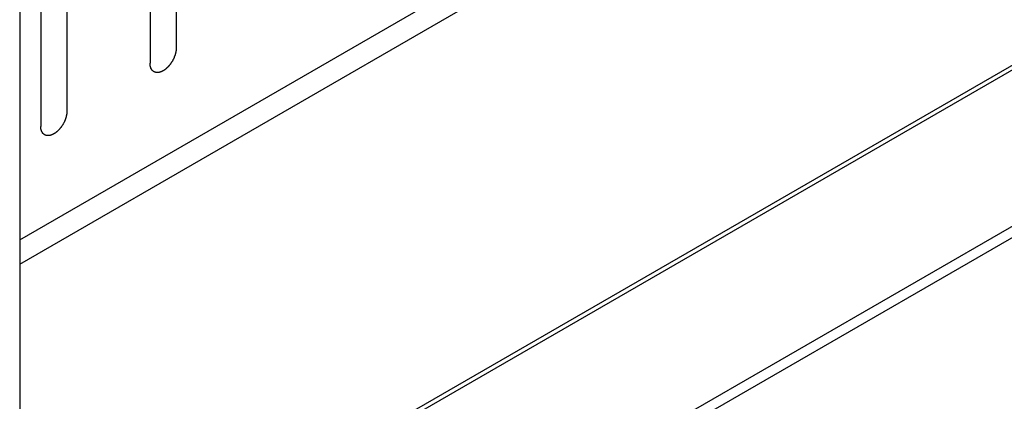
# Model space of a CAD drawing. Header units: inches. Extents: x 5 to 265, y 5 to 171.
# Tile 78 of 212: x 197.99 to 199.984, y 79.02 to 79.794. Entities that reach past the tile are written whole.
import ezdxf

# ---------------------------------------------------------------- set-up
doc = ezdxf.new("R2010")
doc.units = ezdxf.units.IN
doc.header["$LTSCALE"] = 14.96
doc.header["$MEASUREMENT"] = 0
doc.layers.get('0').update_dxf_attribs({"linetype": 'CONTINUOUS'})

msp = doc.modelspace()

# ---------------------------------------------------------------- linework, layer by layer
at = {"color": 7, "linetype": 'Continuous'}
for p, q in [((197.9895, 125.7406), (197.9895, 59.6039)), ((197.9895, 79.3475), (202.2567, 81.8111)), ((197.9895, 79.2985), (202.2992, 81.7866)), ((197.9895, 78.5412), (202.2992, 81.0294)), ((197.9895, 78.5314), (202.2998, 81.0199)), ((197.9895, 78.2149), (202.3403, 80.7268)), ((197.9895, 78.1918), (202.3416, 80.7045)), ((198.3065, 80.6952), (198.3065, 79.7358)), ((198.2535, 80.6646), (198.2535, 79.7052)), ((198.0852, 80.5674), (198.0852, 79.608)), ((198.0321, 80.5368), (198.0321, 79.5774))]:
    msp.add_line(p, q, dxfattribs=at)
for points in [[(198.3065, 79.7358), (198.3065, 79.7353), (198.3064, 79.7343), (198.3063, 79.7327), (198.3061, 79.7314), (198.3061, 79.7305), (198.306, 79.73), (198.306, 79.7296), (198.3059, 79.7292), (198.3058, 79.7286), (198.3056, 79.7277), (198.3053, 79.7263), (198.3049, 79.7249), (198.3047, 79.724), (198.3046, 79.7234), (198.3045, 79.723), (198.3043, 79.7226), (198.3042, 79.722), (198.3038, 79.7211), (198.3033, 79.7197), (198.3028, 79.7183), (198.3024, 79.7173), (198.3022, 79.7167), (198.3021, 79.7163), (198.3019, 79.7159), (198.3016, 79.7154), (198.3011, 79.7144), (198.3004, 79.713), (198.2997, 79.7116), (198.2992, 79.7107), (198.2989, 79.7101), (198.2988, 79.7097), (198.2985, 79.7093), (198.2982, 79.7088), (198.2976, 79.7079), (198.2967, 79.7066), (198.2959, 79.7054), (198.2953, 79.7045), (198.295, 79.704), (198.2948, 79.7036), (198.2945, 79.7032), (198.2941, 79.7028), (198.2934, 79.702), (198.2925, 79.7009), (198.2915, 79.6997), (198.2908, 79.6989), (198.2905, 79.6985), (198.2902, 79.6981), (198.2899, 79.6978), (198.2895, 79.6975), (198.2887, 79.6968), (198.2877, 79.6958), (198.2867, 79.6949), (198.286, 79.6942), (198.2855, 79.6938), (198.2852, 79.6935), (198.2849, 79.6933), (198.2845, 79.693), (198.2837, 79.6925), (198.2826, 79.6917), (198.2815, 79.691), (198.2808, 79.6904), (198.2803, 79.6901), (198.28, 79.6899), (198.2797, 79.6898), (198.2792, 79.6895), (198.2785, 79.6892), (198.2774, 79.6887), (198.2763, 79.6882), (198.2756, 79.6879), (198.2752, 79.6877), (198.2748, 79.6875), (198.2745, 79.6874), (198.2741, 79.6873), (198.2734, 79.6872), (198.2724, 79.6869), (198.2713, 79.6867), (198.2706, 79.6865), (198.2702, 79.6864), (198.2699, 79.6863), (198.2696, 79.6864), (198.2692, 79.6864), (198.2686, 79.6864), (198.2676, 79.6865), (198.2666, 79.6865), (198.266, 79.6865), (198.2656, 79.6865), (198.2653, 79.6865), (198.2651, 79.6866), (198.2647, 79.6868), (198.2641, 79.687), (198.2633, 79.6873), (198.2624, 79.6876), (198.2618, 79.6878), (198.2615, 79.688), (198.2612, 79.688), (198.261, 79.6882), (198.2608, 79.6884), (198.2603, 79.6888), (198.2596, 79.6894), (198.2589, 79.69), (198.2584, 79.6904), (198.2582, 79.6906), (198.2579, 79.6907), (198.2578, 79.691), (198.2576, 79.6913), (198.2572, 79.6919), (198.2567, 79.6927), (198.2562, 79.6935), (198.2559, 79.6941), (198.2557, 79.6944), (198.2555, 79.6946), (198.2554, 79.6949), (198.2553, 79.6953), (198.2551, 79.696), (198.2548, 79.697), (198.2544, 79.698), (198.2542, 79.6987), (198.2541, 79.6992), (198.254, 79.6994), (198.254, 79.6998), (198.2539, 79.7003), (198.2538, 79.7011), (198.2537, 79.7023), (198.2536, 79.7038), (198.2535, 79.7047), (198.2535, 79.7052)], [(198.0852, 79.608), (198.0851, 79.6075), (198.0851, 79.6065), (198.0849, 79.6049), (198.0848, 79.6036), (198.0848, 79.6027), (198.0847, 79.6022), (198.0847, 79.6018), (198.0846, 79.6014), (198.0845, 79.6008), (198.0842, 79.5999), (198.0839, 79.5985), (198.0836, 79.5971), (198.0834, 79.5962), (198.0833, 79.5956), (198.0832, 79.5952), (198.083, 79.5948), (198.0828, 79.5942), (198.0825, 79.5933), (198.082, 79.5919), (198.0815, 79.5905), (198.0811, 79.5895), (198.0809, 79.589), (198.0808, 79.5885), (198.0805, 79.5881), (198.0803, 79.5876), (198.0798, 79.5866), (198.0791, 79.5852), (198.0784, 79.5838), (198.0779, 79.5829), (198.0776, 79.5823), (198.0774, 79.5819), (198.0772, 79.5815), (198.0768, 79.581), (198.0762, 79.5801), (198.0754, 79.5789), (198.0746, 79.5776), (198.074, 79.5767), (198.0737, 79.5762), (198.0734, 79.5758), (198.0731, 79.5755), (198.0728, 79.575), (198.0721, 79.5742), (198.0711, 79.5731), (198.0702, 79.5719), (198.0695, 79.5711), (198.0691, 79.5707), (198.0689, 79.5703), (198.0685, 79.5701), (198.0681, 79.5697), (198.0674, 79.569), (198.0664, 79.568), (198.0654, 79.5671), (198.0646, 79.5664), (198.0642, 79.566), (198.0639, 79.5657), (198.0636, 79.5655), (198.0631, 79.5652), (198.0624, 79.5647), (198.0613, 79.5639), (198.0602, 79.5632), (198.0594, 79.5626), (198.059, 79.5623), (198.0587, 79.5621), (198.0583, 79.562), (198.0579, 79.5618), (198.0572, 79.5614), (198.0561, 79.5609), (198.055, 79.5604), (198.0543, 79.5601), (198.0538, 79.5599), (198.0535, 79.5597), (198.0532, 79.5597), (198.0528, 79.5596), (198.0521, 79.5594), (198.051, 79.5592), (198.05, 79.5589), (198.0493, 79.5588), (198.0489, 79.5587), (198.0486, 79.5586), (198.0483, 79.5586), (198.0479, 79.5586), (198.0472, 79.5586), (198.0463, 79.5587), (198.0453, 79.5587), (198.0447, 79.5587), (198.0443, 79.5588), (198.044, 79.5587), (198.0437, 79.5589), (198.0434, 79.559), (198.0428, 79.5592), (198.042, 79.5595), (198.0411, 79.5598), (198.0405, 79.56), (198.0402, 79.5602), (198.0399, 79.5602), (198.0397, 79.5604), (198.0394, 79.5607), (198.039, 79.5611), (198.0383, 79.5616), (198.0376, 79.5622), (198.0371, 79.5626), (198.0368, 79.5628), (198.0366, 79.563), (198.0365, 79.5632), (198.0363, 79.5635), (198.0359, 79.5641), (198.0354, 79.5649), (198.0349, 79.5657), (198.0345, 79.5663), (198.0343, 79.5666), (198.0342, 79.5668), (198.0341, 79.5671), (198.034, 79.5675), (198.0337, 79.5682), (198.0334, 79.5693), (198.0331, 79.5703), (198.0329, 79.571), (198.0328, 79.5714), (198.0327, 79.5717), (198.0326, 79.572), (198.0326, 79.5725), (198.0325, 79.5734), (198.0324, 79.5745), (198.0323, 79.576), (198.0322, 79.5769), (198.0321, 79.5774)]]:
    msp.add_open_spline(points, degree=3, knots=[0, 0, 0, 0, 0.015625, 0.03125, 0.046875, 0.054688, 0.058594, 0.0625, 0.066406, 0.070312, 0.078125, 0.09375, 0.109375, 0.117188, 0.121094, 0.125, 0.128906, 0.132812, 0.140625, 0.15625, 0.171875, 0.179688, 0.183594, 0.1875, 0.191406, 0.195312, 0.203125, 0.21875, 0.234375, 0.242188, 0.246094, 0.25, 0.253906, 0.257812, 0.265625, 0.28125, 0.296875, 0.304688, 0.308594, 0.3125, 0.316406, 0.320312, 0.328125, 0.34375, 0.359375, 0.367188, 0.371094, 0.375, 0.378906, 0.382812, 0.390625, 0.40625, 0.421875, 0.429688, 0.433594, 0.4375, 0.441406, 0.445312, 0.453125, 0.46875, 0.484375, 0.492188, 0.496094, 0.5, 0.503906, 0.507812, 0.515625, 0.53125, 0.546875, 0.554688, 0.558594, 0.5625, 0.566406, 0.570312, 0.578125, 0.59375, 0.609375, 0.617188, 0.621094, 0.625, 0.628906, 0.632812, 0.640625, 0.65625, 0.671875, 0.679688, 0.683594, 0.6875, 0.691406, 0.695312, 0.703125, 0.71875, 0.734375, 0.742188, 0.746094, 0.75, 0.753906, 0.757812, 0.765625, 0.78125, 0.796875, 0.804688, 0.808594, 0.8125, 0.816406, 0.820312, 0.828125, 0.84375, 0.859375, 0.867188, 0.871094, 0.875, 0.878906, 0.882812, 0.890625, 0.90625, 0.921875, 0.929688, 0.933594, 0.9375, 0.941406, 0.945312, 0.953125, 0.96875, 0.984375, 1, 1, 1, 1], dxfattribs=at)

doc.saveas('drawing.dxf')
